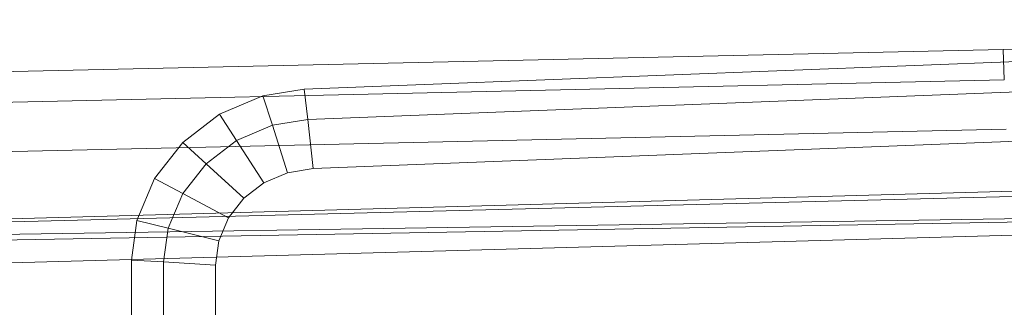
# Model space of a CAD drawing. Header units: metres. Extents: x 397.7 to 427.5, y 12.7 to 28.4.
# Tile 96 of 139: x 407.736 to 407.8724, y 27.3779 to 27.4177. Entities that reach past the tile are written whole.
import ezdxf

# ---------------------------------------------------------------- set-up
doc = ezdxf.new("R2010")
doc.units = ezdxf.units.M
doc.layers.add('A-DETL-____-MBND', color=7, linetype='Continuous', lineweight=18)

# ---------------------------------------------------------------- blocks, each defined once
blk = doc.blocks.new('Family - Inodor P2-153136-05_CLI_AIGUA_P2')
at = {"layer": 'A-DETL-____-MBND', "color": 253, "true_color": 0xaaaaaa}
for p, q in [((0.47654, 0.38648), (0.31954, 0.38234)), ((0.47654, 0.38648), (0.31954, 0.38234)), ((0.22275, 0.37687), (0.41325, 0.38426)), ((0.22275, 0.37687), (0.41325, 0.38426)), ((0.31954, 0.38234), (0, 0.37522)), ((0.31954, 0.38234), (0, 0.37522)), ((0.31971, 0.37812), (0.31954, 0.38234)), ((0.31954, 0.38234), (0.31971, 0.37812)), ((0.22322, 0.37265), (0.41343, 0.38004)), ((0.22322, 0.37265), (0.41343, 0.38004)), ((0.31971, 0.37812), (0.00022, 0.371)), ((0.31971, 0.37812), (0.00022, 0.371)), ((0.21701, 0.37594), (0.22275, 0.37687)), ((0.21701, 0.37594), (0.22275, 0.37687)), ((0.22322, 0.37265), (0.22275, 0.37687)), ((0.22275, 0.37687), (0.22322, 0.37265)), ((0.21102, 0.37337), (0.21701, 0.37594)), ((0.21102, 0.37337), (0.21701, 0.37594)), ((0.21832, 0.37186), (0.21701, 0.37594)), ((0.21701, 0.37594), (0.21832, 0.37186)), ((0.2059, 0.36946), (0.21102, 0.37337)), ((0.2059, 0.36946), (0.21102, 0.37337)), ((0.21337, 0.36974), (0.21102, 0.37337)), ((0.21102, 0.37337), (0.21337, 0.36974)), ((0.21832, 0.37186), (0.22322, 0.37265)), ((0.21832, 0.37186), (0.22322, 0.37265)), ((0.22397, 0.36584), (0.22322, 0.37265)), ((0.22322, 0.37265), (0.22397, 0.36584)), ((0.41372, 0.3732), (0.22397, 0.36584)), ((0.41372, 0.3732), (0.22397, 0.36584)), ((0.41372, 0.3732), (0.22397, 0.36584)), ((0.22397, 0.36584), (0.41372, 0.3732)), ((0.31998, 0.37128), (0.00056, 0.36417)), ((0.31998, 0.37128), (0.00056, 0.36417)), ((0.21337, 0.36974), (0.21832, 0.37186)), ((0.21337, 0.36974), (0.21832, 0.37186)), ((0.22043, 0.36527), (0.21832, 0.37186)), ((0.21832, 0.37186), (0.22043, 0.36527)), ((0.20914, 0.36651), (0.21337, 0.36974)), ((0.20914, 0.36651), (0.21337, 0.36974)), ((0.21716, 0.36387), (0.21337, 0.36974)), ((0.21337, 0.36974), (0.21716, 0.36387)), ((0.20199, 0.36444), (0.2059, 0.36946)), ((0.20199, 0.36444), (0.2059, 0.36946)), ((0.20914, 0.36651), (0.2059, 0.36946)), ((0.2059, 0.36946), (0.20914, 0.36651)), ((0.00127, 0.35389), (0.51095, 0.36797)), ((0.51095, 0.36678), (0.00127, 0.35389)), ((0.20591, 0.36236), (0.20914, 0.36651)), ((0.20591, 0.36236), (0.20914, 0.36651)), ((0.21437, 0.36173), (0.20914, 0.36651)), ((0.20914, 0.36651), (0.21437, 0.36173)), ((0.22397, 0.36584), (0.22043, 0.36527)), ((0.22397, 0.36584), (0.22043, 0.36527)), ((0.22397, 0.36584), (0.22043, 0.36527)), ((0.22043, 0.36527), (0.22397, 0.36584)), ((0.19954, 0.35865), (0.20199, 0.36444)), ((0.19954, 0.35865), (0.20199, 0.36444)), ((0.20591, 0.36236), (0.20199, 0.36444)), ((0.20199, 0.36444), (0.20591, 0.36236)), ((0.22043, 0.36527), (0.21716, 0.36387)), ((0.22043, 0.36527), (0.21716, 0.36387)), ((0.22043, 0.36527), (0.21716, 0.36387)), ((0.21716, 0.36387), (0.22043, 0.36527)), ((0.21716, 0.36387), (0.21437, 0.36173)), ((0.21716, 0.36387), (0.21437, 0.36173)), ((0.21716, 0.36387), (0.21437, 0.36173)), ((0.21437, 0.36173), (0.21716, 0.36387)), ((0.51095, 0.36184), (0.00127, 0.35389)), ((0.51095, 0.36184), (0.00127, 0.35271)), ((0.51095, 0.36184), (0.00127, 0.34776)), ((0.20388, 0.35757), (0.20591, 0.36236)), ((0.20388, 0.35757), (0.20591, 0.36236)), ((0.21224, 0.35899), (0.20591, 0.36236)), ((0.20591, 0.36236), (0.21224, 0.35899)), ((0.21437, 0.36173), (0.21224, 0.35899)), ((0.21437, 0.36173), (0.21224, 0.35899)), ((0.21437, 0.36173), (0.21224, 0.35899)), ((0.21224, 0.35899), (0.21437, 0.36173)), ((0.21224, 0.35899), (0.2109, 0.35583)), ((0.21224, 0.35899), (0.2109, 0.35583)), ((0.21224, 0.35899), (0.2109, 0.35583)), ((0.2109, 0.35583), (0.21224, 0.35899)), ((0.1988, 0.35316), (0.19954, 0.35865)), ((0.1988, 0.35316), (0.19954, 0.35865)), ((0.20388, 0.35757), (0.19954, 0.35865)), ((0.19954, 0.35865), (0.20388, 0.35757)), ((0.20325, 0.35289), (0.20388, 0.35757)), ((0.20325, 0.35289), (0.20388, 0.35757)), ((0.2109, 0.35583), (0.20388, 0.35757)), ((0.20388, 0.35757), (0.2109, 0.35583)), ((0.2109, 0.35583), (0.21044, 0.35245)), ((0.2109, 0.35583), (0.21044, 0.35245)), ((0.2109, 0.35583), (0.21044, 0.35245)), ((0.21044, 0.35245), (0.2109, 0.35583)), ((0.19876, 0.27623), (0.1988, 0.35316)), ((0.19876, 0.27623), (0.1988, 0.35316)), ((0.20325, 0.35289), (0.1988, 0.35316)), ((0.1988, 0.35316), (0.20325, 0.35289)), ((0.2032, 0.27623), (0.20325, 0.35289)), ((0.2032, 0.27623), (0.20325, 0.35289)), ((0.21044, 0.35245), (0.20325, 0.35289)), ((0.20325, 0.35289), (0.21044, 0.35245)), ((0.21044, 0.35245), (0.2104, 0.27622)), ((0.21044, 0.35245), (0.2104, 0.27622)), ((0.21044, 0.35245), (0.2104, 0.27622)), ((0.2104, 0.27622), (0.21044, 0.35245))]:
    blk.add_line(p, q, dxfattribs=at)
blk = doc.blocks.new('LONDR55-XX_ZZ-ARQ-CAA-M3D-Londres55_ifc-1-05_CLI_AIGUA_P2')
at = {"layer": 'A-DETL-____-MBND', "color": 253, "lineweight": 18, "true_color": 0xaaaaaa}
blk.add_blockref('Family - Inodor P2-153136-05_CLI_AIGUA_P2', (407.55268, 27.03126), dxfattribs=at)

msp = doc.modelspace()

# ---------------------------------------------------------------- block references
at = {"lineweight": 5}
msp.add_blockref('LONDR55-XX_ZZ-ARQ-CAA-M3D-Londres55_ifc-1-05_CLI_AIGUA_P2', (0, 0), dxfattribs=at)

doc.saveas('drawing.dxf')
